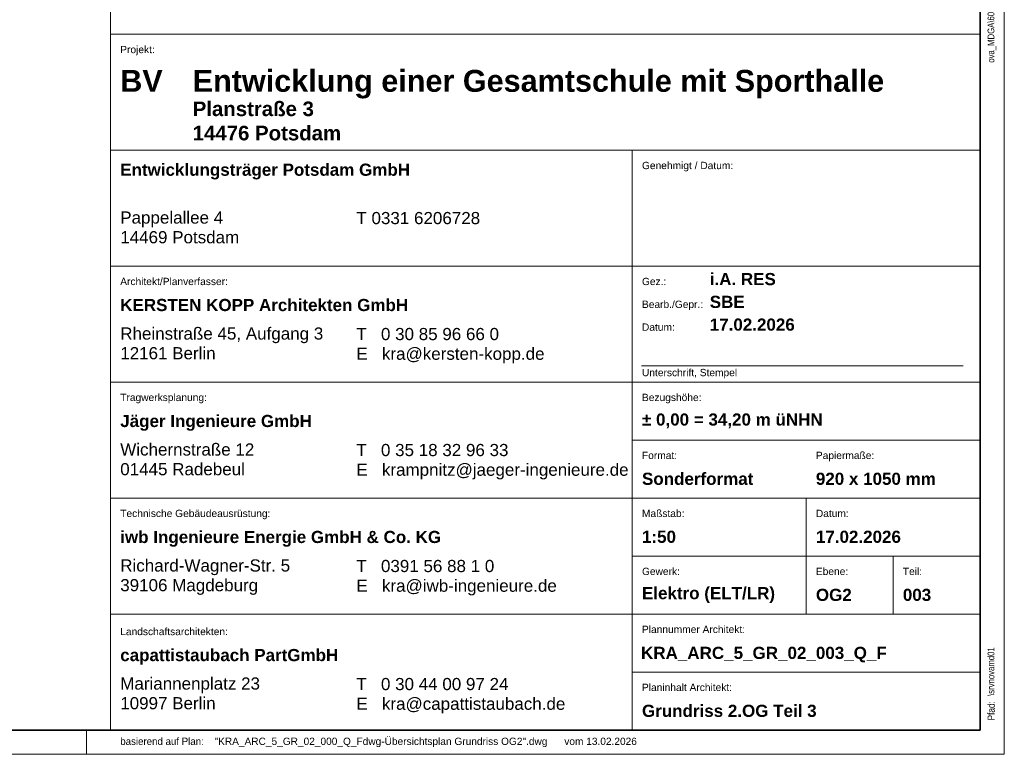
# Model space of a CAD drawing. Extents: x -620 to 300, y 62 to 1112.
# Tile 52 of 88: x 97 to 300, y 62 to 214. Entities that reach past the tile are written whole.
import ezdxf
from ezdxf.lldxf.tags import DXFTag

# ---------------------------------------------------------------- set-up
doc = ezdxf.new("R2010")
doc.units = 0
for name, color, linetype, lineweight in [('iwb_Plankopf Linie', 7, 'Continuous', 13), ('iwb_Plankopf Rahmen', 7, 'Continuous', 35), ('iwb_Plankopf Text', 7, 'Continuous', 18)]:
    doc.layers.add(name, color=color, linetype=linetype, lineweight=lineweight)
doc.styles.add('Arial Narrow', font='ARIALN.TTF')
doc.styles.add('Plankopf', font='arial.ttf')
doc.styles.get("Standard").update_dxf_attribs({"font": 'ARIALN.TTF'})
tags = doc.linetypes.add('Punkte_Nova', pattern=[4.8, 0.4, 0.2, -4, 0.2]).pattern_tags.tags
tags[10:11] = [DXFTag(74, 4), DXFTag(75, 0), DXFTag(340, '0'), DXFTag(46, 0.0), DXFTag(50, 0.0), DXFTag(44, 0.0), DXFTag(45, 0.0)]
tags[8:9] = [DXFTag(74, 4), DXFTag(75, 0), DXFTag(340, '0'), DXFTag(46, 0.0), DXFTag(50, 0.0), DXFTag(44, 0.0), DXFTag(45, 0.0)]
tags[6:7] = [DXFTag(74, 4), DXFTag(75, 0), DXFTag(340, '0'), DXFTag(46, 0.0), DXFTag(50, 0.0), DXFTag(44, 0.0), DXFTag(45, 0.0)]
tags[4:5] = [DXFTag(74, 4), DXFTag(75, 0), DXFTag(340, '0'), DXFTag(46, 0.0), DXFTag(50, 0.0), DXFTag(44, 0.0), DXFTag(45, 0.0)]

msp = doc.modelspace()

# ---------------------------------------------------------------- linework, layer by layer
at = {"layer": 'iwb_Plankopf Linie', "lineweight": 18, "ltscale": 0.18}
msp.add_line((115.35, 359.43), (115.35, 67.43), dxfattribs=at)
at = {"layer": 'iwb_Plankopf Linie', "ltscale": 0.13}
for p, q in [((295.35, 67.43), (295.35, 359.43)), ((115.35, 211.43), (295.35, 211.43)), ((115.35, 187.43), (295.35, 187.43)), ((223.35, 187.43), (223.35, 67.43)), ((115.35, 163.43), (295.35, 163.43)), ((115.35, 139.43), (295.35, 139.43)), ((223.35, 127.43), (295.35, 127.43)), ((115.35, 115.43), (295.35, 115.43)), ((259.35, 91.43), (259.35, 115.43)), ((223.35, 103.43), (295.35, 103.43)), ((277.35, 91.43), (277.35, 103.43)), ((115.35, 91.43), (295.35, 91.43)), ((223.35, 79.43), (295.35, 79.43)), ((115.35, 67.43), (295.35, 67.43))]:
    msp.add_line(p, q, dxfattribs=at)
at = {"layer": 'iwb_Plankopf Rahmen', "ltscale": 0.35}
for p, q in [((295.35, 359.43), (295.35, 67.43)), ((295.35, 91.43), (295.35, 79.43))]:
    msp.add_line(p, q, dxfattribs=at)
at = {"layer": 'iwb_Plankopf Rahmen', "color": 8, "lineweight": 5, "ltscale": 0.13, "true_color": 0x808080}
msp.add_line((110.35, 62.43), (110.35, 67.43), dxfattribs=at)
at = {"layer": 'iwb_Plankopf Rahmen', "color": 8, "lineweight": 13, "ltscale": 0.13, "true_color": 0x808080}
msp.add_lwpolyline([(300.35, 62.43), (-619.65, 62.43), (-619.65, 1112.43), (300.35, 1112.43), (300.35, 62.43)], close=True, dxfattribs=at)
at = {"layer": 'iwb_Plankopf Rahmen', "ltscale": 0.35}
msp.add_lwpolyline([(-599.65, 67.43), (-599.65, 1107.43), (295.35, 1107.43), (295.35, 67.43), (-599.65, 67.43)], close=True, dxfattribs=at)
at = {"layer": 'iwb_Plankopf Text', "linetype": 'Punkte_Nova', "ltscale": 0.18}
msp.add_line((291.87, 142.79), (225.23, 142.79), dxfattribs=at)

# ---------------------------------------------------------------- texts
at = {"layer": 'iwb_Plankopf Text', "ltscale": 0.18, "insert": (296.89, 74.51), "char_height": 1.4, "attachment_point": 1, "rotation": 90, "line_spacing_factor": 1.002}
msp.add_mtext('{\\fArial Narrow;\\\\srvnovamd01\\Nova_MD\\TGA\\60202 Pro Potsdam\\04 NB GES Krampnitz\\09 NOVA\\60202-04_AP_NB GES Krampnitz\\TGA\\Elektro\\Leerrohrplanung\\E_Leerrohr_2OG.n4m006KRA_ELT_5_LR_02_003_P_A}', dxfattribs=at)
at = {"layer": 'iwb_Plankopf Text', "ltscale": 0.18, "attachment_point": 1, "style": 'Plankopf'}
for s, insert, char_height, line_spacing_factor in [('Projekt:', (117.35, 209.04), 1.51, 0.970891), ('\\fArial|b1|i0|c0|p34;BV', (117.35, 204.06), 4.531, 0.996218), ('\\fArial|b1|i0|c0|p34;Entwicklungsträger Potsdam GmbH', (117.35, 184.67), 2.5172, 0.996218), ('Genehmigt / Datum:', (225.35, 185.04), 1.5105, 0.970891), ('Pappelallee 4\\P14469 Potsdam', (117.35, 174.77), 2.5172, 0.970891), ('T 0331 6206728', (166.24, 174.66), 2.5172, 0.970891), ('Architekt/Planverfasser:', (117.35, 161.04), 1.5105, 0.970891), ('Gez.:', (225.35, 161.04), 1.51, 0.970891), ('\\fArial|b1|i0|c0|p34;KERSTEN KOPP Architekten GmbH', (117.35, 156.67), 2.5172, 0.996218), ('Bearb./Gepr.:', (225.35, 156.31), 1.5105, 0.970891), ('Rheinstraße 45, Aufgang 3\\P12161 Berlin', (117.35, 150.77), 2.5172, 0.970891), ('Datum:', (225.35, 151.59), 1.51, 0.970891), ('T   0 30 85 96 66 0\\PE   kra@kersten-kopp.de', (166.24, 150.66), 2.5172, 0.970891), ('Unterschrift, Stempel', (225.35, 142.19), 1.5105, 0.970891), ('Tragwerksplanung:', (117.35, 137.04), 1.5105, 0.970891), ('Bezugshöhe:', (225.35, 137.04), 1.5105, 0.970891), ('\\fArial|b1|i0|c0|p34;Jäger Ingenieure GmbH', (117.35, 132.67), 2.5172, 0.996218), ('Wichernstraße 12\\P01445 Radebeul', (117.35, 126.77), 2.5172, 0.970891), ('T   0 35 18 32 96 33\\PE   krampnitz@jaeger-ingenieure.de', (166.24, 126.66), 2.5172, 0.970891), ('Format:', (225.35, 125.04), 1.51, 0.970891), ('Papiermaße:', (261.35, 125.04), 1.5105, 0.970891), ('Technische Gebäudeausrüstung:', (117.35, 113.04), 1.5105, 0.970891), ('Maßstab:', (225.35, 113.04), 1.51, 0.970891), ('Datum:', (261.35, 113.04), 1.51, 0.970891), ('\\fArial|b1|i0|c0|p34;iwb Ingenieure Energie GmbH & Co. KG', (117.35, 108.67), 2.5172, 0.996218), ('Richard-Wagner-Str. 5\\P39106 Magdeburg', (117.35, 102.77), 2.5172, 0.970891), ('T   0391 56 88 1 0\\PE   kra@iwb-ingenieure.de', (166.24, 102.66), 2.5172, 0.970891), ('Gewerk:', (225.35, 101.04), 1.51, 0.970891), ('Ebene:', (261.35, 101.04), 1.51, 0.970891), ('Teil:', (279.35, 101.04), 1.51, 0.970891), ('Landschaftsarchitekten:', (117.35, 88.6), 1.5105, 0.970891), ('Plannummer Architekt:', (225.35, 89.04), 1.5105, 0.970891), ('\\fArial|b1|i0|c0|p34;capattistaubach PartGmbH', (117.35, 84.23), 2.5172, 0.996218), ('Mariannenplatz 23\\P10997 Berlin', (117.35, 78.34), 2.5172, 0.970891), ('T   0 30 44 00 97 24\\PE   kra@capattistaubach.de', (166.24, 78.23), 2.5172, 0.970891), ('Planinhalt Architekt:', (225.35, 77.04), 1.5105, 0.970891)]:
    msp.add_mtext(s, dxfattribs=dict(at, insert=insert, char_height=char_height, line_spacing_factor=line_spacing_factor))
at = {"layer": 'iwb_Plankopf Text', "ltscale": 0.18, "line_spacing_factor": 0.996218, "style": 'Plankopf'}
for s, insert, char_height, width, attachment_point in [('\\fArial|b1|i0|c0|p34;Entwicklung einer Gesamtschule mit Sporthalle', (132.35, 204.06), 4.531, 161.2025, 1), ('\\fArial|b1|i0|c0|p34;Planstraße 3\\P14476 Potsdam', (132.35, 197.52), 3.0207, 88.9953, 1), ('\\fArial|b1|i0|c0|p34;i.A. RES', (239.38, 160.76), 2.5172, 67.9984, 4), ('\\fArial|b1|i0|c0|p34;SBE', (239.38, 156.04), 2.5172, 67.9984, 4), ('\\fArial|b1|i0|c0|p34;17.02.2026', (239.38, 151.34), 2.5172, 67.9984, 4), ('\\fArial|b1|i0|c0|p34;± 0,00 = 34,20 m üNHN', (225.35, 131.43), 2.5172, 67.9984, 4), ('\\fArial|b1|i0|c0|p34;Sonderformat', (225.35, 119.43), 2.5172, 31.9966, 4), ('\\fArial|b1|i0|c0|p34;920 x 1050 mm', (261.35, 119.43), 2.5172, 31.9966, 4), ('\\fArial|b1|i0|c0|p34;1:50', (225.35, 107.43), 2.5172, 67.9984, 4), ('\\fArial|b1|i0|c0|p34;17.02.2026', (261.35, 107.43), 2.5172, 67.9984, 4), ('\\fArial|b1|i0|c0|p34;Elektro (ELT/LR)', (225.35, 95.41), 2.5172, 67.9984, 4), ('\\fArial|b1|i0|c0|p34;OG2', (261.35, 95.41), 2.5172, 7.9992, 4), ('\\fArial|b1|i0|c0|p34;003', (279.35, 95.41), 2.5172, 7.9992, 4), ('\\fArial|b1|i0|c0|p34;Grundriss 2.OG Teil 3', (225.35, 71.41), 2.5172, 67.9984, 4)]:
    msp.add_mtext(s, dxfattribs=dict(at, insert=insert, char_height=char_height, width=width, attachment_point=attachment_point))
at = {"layer": 'iwb_Plankopf Text', "ltscale": 0.18, "insert": (225.15, 84.68), "char_height": 2.52, "attachment_point": 1, "line_spacing_factor": 1.002}
msp.add_mtext('{\\fArial|b1|i0;KRA_ARC_5_GR_02_003_Q_F}', dxfattribs=at)
at = {"layer": 'iwb_Plankopf Text', "ltscale": 0.18, "insert": (296.89, 69.43), "char_height": 1.5, "attachment_point": 1, "rotation": 90, "style": 'Arial Narrow'}
msp.add_mtext('\\A1;{Pfad:}', dxfattribs=at)
at = {"layer": 'iwb_Plankopf Text', "ltscale": 0.18, "char_height": 1.5, "attachment_point": 1, "style": 'Plankopf'}
for s, insert in [('\\A1;{\\fFranklin Gothic Book|b0|i0|c0|p34;basierend auf Plan\\fArial Narrow|b0|i0|c0|p34;: }', (117.36, 65.87)), ('\\A1;{"KRA_ARC_5_GR_02_000_Q_Fdwg-Übersichtsplan Grundriss OG2".dwg      vom 13.02.2026}', (136.86, 65.87))]:
    msp.add_mtext(s, dxfattribs=dict(at, insert=insert))

doc.saveas('drawing.dxf')
